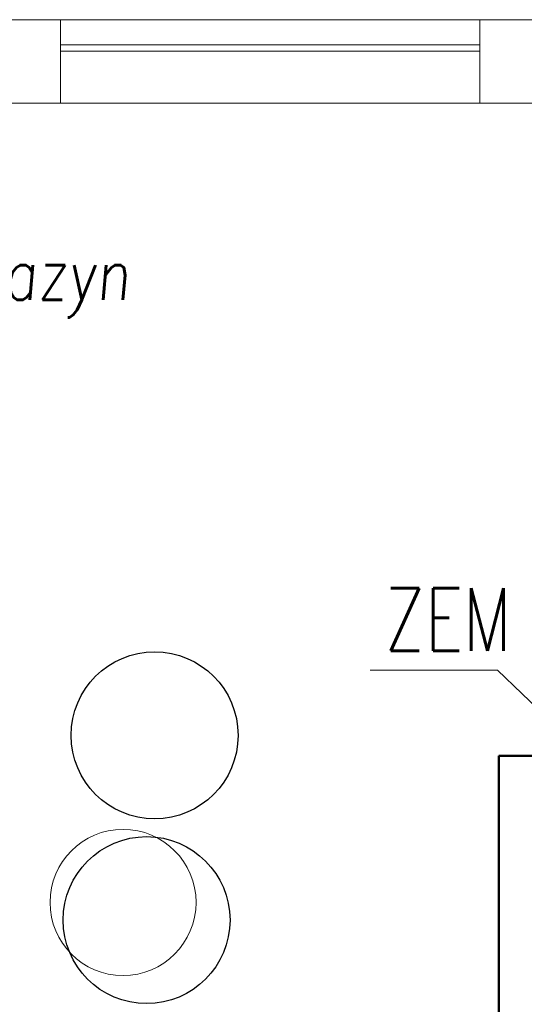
# Model space of a CAD drawing. Header units: millimetres. Extents: x -6513 to 30474, y -6915 to 65597.
# Tile 10 of 256: x 2389 to 2630, y -2770 to -2298. Entities that reach past the tile are written whole.
import ezdxf

# ---------------------------------------------------------------- set-up
doc = ezdxf.new("R2010")
doc.units = ezdxf.units.MM
for name, color, linetype, lineweight in [('A_cienka', 8, 'Continuous', 5), ('A_widok', 8, 'Continuous', 13), ('CH-KS-WEWN-ISTN-PION-NR', 8, 'Continuous', 20), ('CH-KS-WEWN-PION-NR', 8, 'Continuous', 25), ('CH-W-WEWN-INOX-PION-NR', 8, 'Continuous', 25), ('CH-W-WEWN-INOX-PRZEWÓD-ZIMNA', 8, 'Continuous', 50), ('CH-W-WEWN-INOX-URZĄDZENIA-NR', 152, 'Continuous', 25), ('CH-W-WEWN-INOX-URZĄDZENIA-NR-ODNOŚNIK', 8, 'Continuous', 13)]:
    doc.layers.add(name, color=color, linetype=linetype, lineweight=lineweight)
doc.styles.add('ROMANSS', font='romans.shx', dxfattribs={"width": 0.8, "oblique": 5})
doc.styles.add('SIMPLEXD', font='SIMPLEX.SHX', dxfattribs={"width": 0.6})

msp = doc.modelspace()

# ---------------------------------------------------------------- linework, layer by layer
at = {"layer": 'A_cienka'}
for p, q in [((2408.208, -2298.081), (2609.208, -2298.081)), ((2408.208, -2310.081), (2609.208, -2310.081)), ((2408.208, -2313.081), (2609.208, -2313.081)), ((2408.208, -2338.081), (2609.208, -2338.081))]:
    msp.add_line(p, q, dxfattribs=at)
at = {"layer": 'A_widok', "ltscale": 5}
for p, q in [((2408.208, -2298.081), (2324.208, -2298.081)), ((2408.208, -2298.081), (2408.208, -2338.081)), ((2609.208, -2298.081), (2609.208, -2338.081)), ((2693.208, -2298.081), (2609.208, -2298.081)), ((2324.208, -2338.081), (2408.208, -2338.081)), ((2609.208, -2338.081), (2636.208, -2338.081))]:
    msp.add_line(p, q, dxfattribs=at)
at = {"layer": 'CH-KS-WEWN-ISTN-PION-NR', "extrusion": (-1.29885e-05, -7.54363e-06, 1)}
msp.add_circle((2438.118, -2720.95, -0.011), 35, dxfattribs=at)
at = {"layer": 'CH-KS-WEWN-PION-NR', "extrusion": (-1.29885e-05, -7.54363e-06, 1)}
msp.add_circle((2453.264, -2640.908, -0.012), 40, dxfattribs=at)
at = {"layer": 'CH-W-WEWN-INOX-PION-NR', "ltscale": 10, "extrusion": (-1.29885e-05, -7.54363e-06, 1)}
msp.add_circle((2449.398, -2729.418, -0.011), 40, dxfattribs=at)
at = {"layer": 'CH-W-WEWN-INOX-PRZEWÓD-ZIMNA'}
for p, q in [((2618.208, -3504.081), (2618.208, -2650.767)), ((2618.208, -2650.767), (2681.208, -2650.767))]:
    msp.add_line(p, q, dxfattribs=at)
at = {"layer": 'CH-W-WEWN-INOX-URZĄDZENIA-NR-ODNOŚNIK', "ltscale": 10}
for p, q in [((2617.577, -2609.613), (2556.65, -2609.613)), ((2689.82, -2679.166), (2617.577, -2609.613))]:
    msp.add_line(p, q, dxfattribs=at)

# ---------------------------------------------------------------- texts
at = {"layer": 'A_cienka', "insert": (2284.599, -2407.335), "char_height": 25, "width": 294.40196, "attachment_point": 1, "style": 'ROMANSS'}
msp.add_mtext('31.Magazyn', dxfattribs=at)
at = {"layer": 'CH-W-WEWN-INOX-URZĄDZENIA-NR', "ltscale": 10, "style": 'SIMPLEXD', "width": 0.75}
msp.add_text('ZEM', height=30, dxfattribs=at).set_placement((2563.592, -2600.366))

doc.saveas('drawing.dxf')
